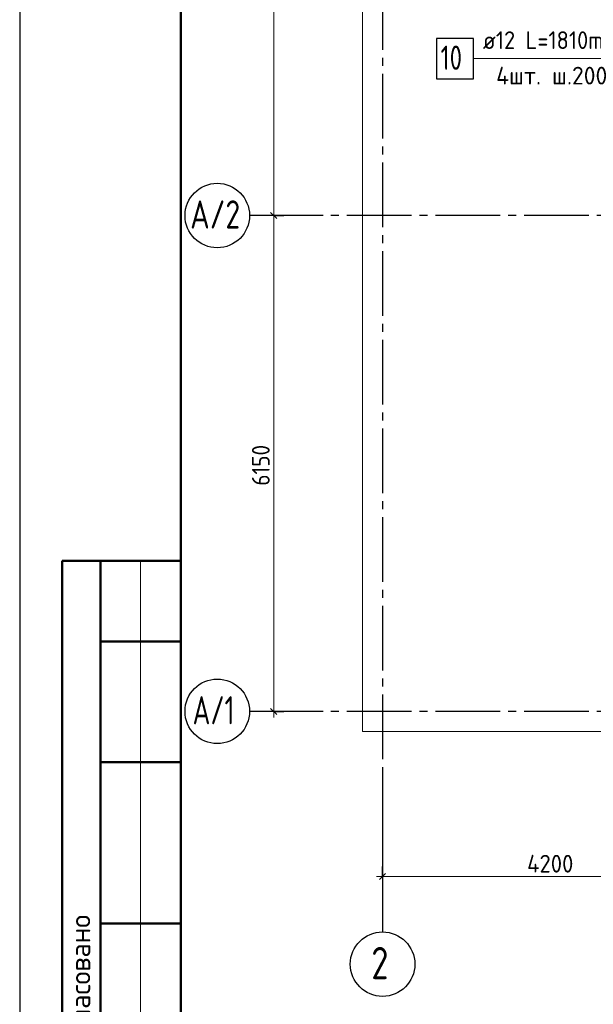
# Model space of a CAD drawing. Header units: millimetres. Extents: x 0 to 42000, y 0 to 29700.
# Tile 2 of 8: x 0 to 7113, y 9998 to 22212. Entities that reach past the tile are written whole.
import ezdxf

# ---------------------------------------------------------------- set-up
doc = ezdxf.new("R2010")
doc.units = ezdxf.units.MM
doc.linetypes.add('______5', pattern=[1100, 800, -100, 100, -100])
for name, color, linetype, lineweight in [('Standard', 7, 'Continuous', 25), ('ДОП Верх по Х', 7, 'Continuous', 18), ('Позиционная метка номер позиции', 7, 'Continuous', 13), ('Размерная линия_ общее', 7, 'Continuous', 13)]:
    doc.layers.add(name, color=color, linetype=linetype, lineweight=lineweight)
doc.layers.add('Оси', color=7, linetype='______5', lineweight=13, true_color=0x656565)
doc.styles.add('ISOCPEUR', font='txt')

msp = doc.modelspace()

# ---------------------------------------------------------------- linework, layer by layer
at = {"layer": 'Standard', "color": 7, "linetype": 'Continuous', "lineweight": 25, "transparency": 33554687}
msp.add_line((2000, 29200), (2000, 1058), dxfattribs=at)
at = {"layer": 'Standard', "color": 7, "linetype": 'Continuous', "lineweight": 50, "transparency": 33554687}
for p, q in [((6, 15500), (0, 15500)), ((2000, 15500), (527, 15500)), ((527, 15500), (527, 9000)), ((527, 15500), (527, 9000)), ((1000, 15500), (1000, 9000)), ((2000, 14500), (1000, 14500)), ((2000, 13000), (1000, 13000)), ((2000, 11000), (1000, 11000))]:
    msp.add_line(p, q, dxfattribs=at)
at = {"layer": 'Standard', "color": 7, "linetype": 'Continuous', "lineweight": 13, "transparency": 33554687}
msp.add_line((1500, 15500), (1500, 9000), dxfattribs=at)
at = {"layer": 'Standard', "color": 7, "linetype": 'Continuous', "lineweight": 25, "transparency": 33554687}
msp.add_lwpolyline([(0, 0), (42000, 0), (42000, 29700), (0, 29700), (0, 0)], close=True, dxfattribs=at)
at = {"layer": 'Standard', "color": 7, "linetype": 'Continuous', "lineweight": 50, "transparency": 33554687}
msp.add_lwpolyline([(2000, 29200), (41500, 29200), (41500, 500), (2000, 500), (2000, 29200)], close=True, dxfattribs=at)
at = {"layer": 'Standard', "color": 7, "linetype": 'Continuous', "lineweight": 13, "transparency": 33554687}
msp.add_lwpolyline([(41500, 29200), (2000, 29200), (2000, 6000), (41500, 6000), (41500, 29200)], dxfattribs=at)
at = {"layer": 'Standard', "color": 2, "linetype": 'Continuous', "lineweight": 13, "transparency": 33554687}
for points in [[(4250, 13382), (41050, 13382), (41050, 25482), (4250, 25482), (4250, 13382)], [(4250, 13382), (41050, 13382), (41050, 25232), (4250, 25232), (4250, 13382)]]:
    msp.add_lwpolyline(points, dxfattribs=at)
at = {"layer": 'ДОП Верх по Х', "color": 7, "linetype": 'Continuous', "lineweight": 25, "transparency": 33554687}
msp.add_lwpolyline([(5169, 21480), (5629, 21480), (5629, 21980), (5169, 21980), (5169, 21480)], dxfattribs=at)
at = {"layer": 'Оси', "color": 8, "linetype": '______5', "lineweight": -3, "transparency": 33554687}
for p, q in [((4500, 25939), (4500, 12896)), ((41157, 19782), (3764, 19782)), ((41157, 13632), (3764, 13632))]:
    msp.add_line(p, q, dxfattribs=at)
at = {"layer": 'Оси', "color": 7, "linetype": 'Continuous', "lineweight": 25, "transparency": 33554687}
for p, q in [((3764, 19782), (2850, 19782)), ((3764, 13632), (2850, 13632)), ((4500, 12896), (4500, 10896))]:
    msp.add_line(p, q, dxfattribs=at)
for centre in [(2450, 19782), (2450, 13632), (4500, 10496)]:
    msp.add_circle(centre, 400, dxfattribs=at)
at = {"layer": 'Позиционная метка номер позиции', "color": 7, "linetype": 'Continuous', "lineweight": 13, "transparency": 33554687}
msp.add_lwpolyline([(9081, 20942), (8748, 21275), (8748, 21730), (5633, 21730)], dxfattribs=at)
at = {"layer": 'Размерная линия_ общее', "color": 7, "linetype": 'Continuous', "lineweight": 13, "transparency": 33554687}
for p, q in [((3150, 25282), (3150, 19782)), ((3150, 19782), (3150, 13632)), ((3150, 13632), (3150, 13557)), ((4500, 11582), (4425, 11582))]:
    msp.add_line(p, q, dxfattribs=at)
at = {"layer": 'Размерная линия_ общее', "color": 7, "linetype": 'Continuous', "lineweight": 25, "transparency": 33554687}
for p, q in [((3112, 19819), (3187, 19744)), ((3112, 13669), (3187, 13594)), ((4462, 11544), (4537, 11619))]:
    msp.add_line(p, q, dxfattribs=at)
at = {"layer": 'Размерная линия_ общее', "color": 253, "linetype": 'Continuous', "lineweight": -3, "true_color": 0xa0a0a0, "transparency": 33554687}
for p, q in [((3150, 19782), (3025, 19782)), ((3150, 19782), (3275, 19782)), ((3150, 13632), (3025, 13632)), ((3150, 13632), (3050, 13632)), ((3150, 13632), (3275, 13632)), ((4500, 11582), (4500, 11707)), ((4500, 11582), (4500, 11457)), ((4500, 11582), (4500, 11096))]:
    msp.add_line(p, q, dxfattribs=at)
msp.add_lwpolyline([(3150, 19782), (3133, 19782), (3133, 19782), (3050, 19782)], dxfattribs=at)
at = {"layer": 'Размерная линия_ общее', "color": 7, "linetype": 'Continuous', "lineweight": 13, "transparency": 33554687}
msp.add_lwpolyline([(4500, 11582), (6362, 11582), (6362, 11582), (8700, 11582)], dxfattribs=at)

# ---------------------------------------------------------------- texts
at = {"layer": 'Standard', "color": 7, "linetype": 'Continuous', "lineweight": 50, "transparency": 33554687, "insert": (875, 9261), "char_height": 250, "width": 2071.88, "attachment_point": 7, "rotation": 90, "style": 'ISOCPEUR'}
msp.add_mtext('\\A1;{\\fISOCPEUR|i0|b0;\\H250.000000;\\W1.000000;\\C7;Согласовано}\\P', dxfattribs=at)
at = {"layer": 'ДОП Верх по Х', "color": 7, "linetype": 'Continuous', "lineweight": 13, "transparency": 33554687, "attachment_point": 7, "style": 'ISOCPEUR'}
for s, insert, char_height, width in [('\\W0.92;ø12 L=1810mm ', (5743, 21848), 220, 2058.24), ('\\W0.75;10', (5219, 21590), 300, 472.27), ('\\W0.97;4шт. ш.200 ', (5908, 21408), 220, 1734.41)]:
    msp.add_mtext(s, dxfattribs=dict(at, insert=insert, char_height=char_height, width=width))
at = {"layer": 'Оси', "color": 7, "linetype": 'Continuous', "lineweight": 35, "transparency": 33554687, "attachment_point": 7, "style": 'ISOCPEUR'}
for s, insert, char_height, width in [('\\W0.77;А/2', (2114, 19620), 350, 804.55), ('\\W0.70;А/1', (2144, 13470), 350, 734.74), ('\\W0.78;2', (4360, 10309), 400, 435.21)]:
    msp.add_mtext(s, dxfattribs=dict(at, insert=insert, char_height=char_height, width=width))
at = {"layer": 'Размерная линия_ общее', "color": 7, "linetype": 'Continuous', "lineweight": 25, "transparency": 33554687, "insert": (3100, 16432), "char_height": 220, "width": 666.9, "attachment_point": 7, "rotation": 90, "style": 'ISOCPEUR'}
msp.add_mtext('\\W0.87;6150', dxfattribs=at)
at = {"layer": 'Размерная линия_ общее', "color": 7, "linetype": 'Continuous', "lineweight": 25, "transparency": 33554687, "insert": (6292, 11632), "char_height": 220, "width": 740.37, "attachment_point": 7, "style": 'ISOCPEUR'}
msp.add_mtext('\\W0.93;4200', dxfattribs=at)

doc.saveas('drawing.dxf')
